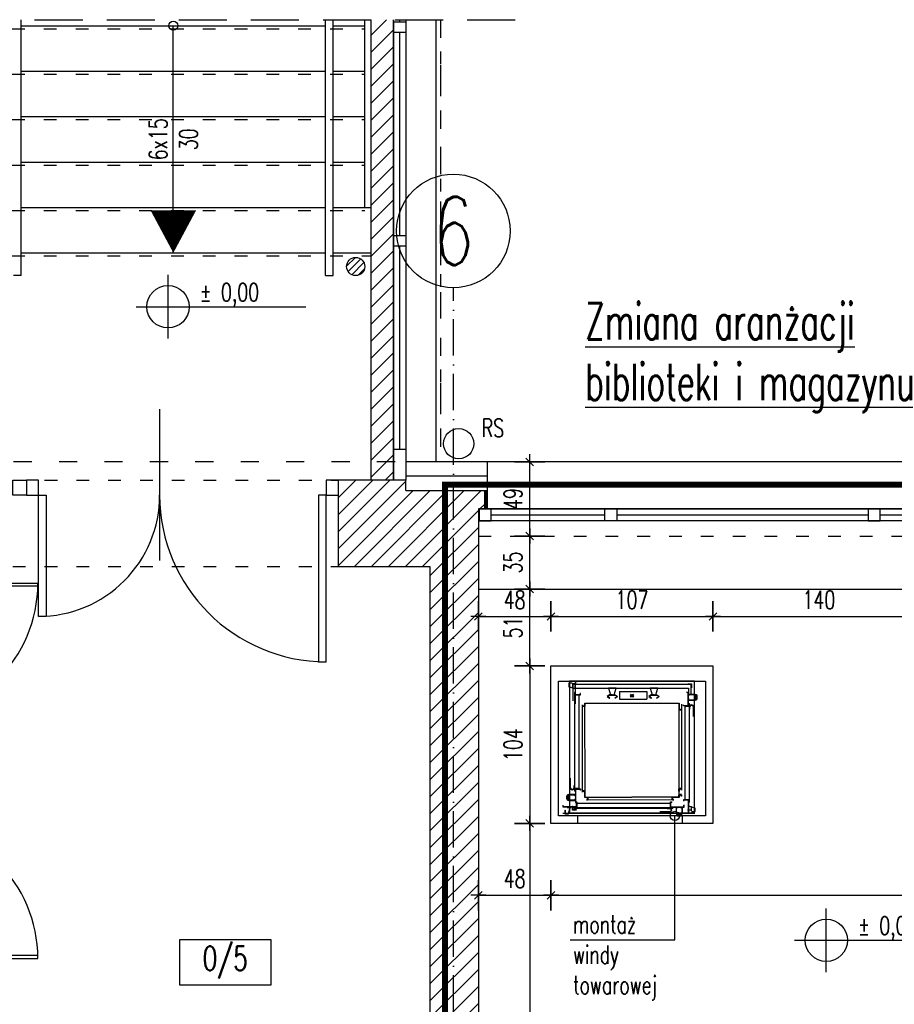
# Model space of a CAD drawing. Header units: millimetres. Extents: x 167273 to 188273, y -125105 to -88145.
# Tile 141 of 210: x 173184 to 173762, y -96485 to -95835. Entities that reach past the tile are written whole.
import ezdxf
from ezdxf.enums import TextEntityAlignment as Align

# ---------------------------------------------------------------- set-up
doc = ezdxf.new("R2010")
doc.units = ezdxf.units.MM
doc.header["$PDMODE"] = 35
doc.header["$PDSIZE"] = 5
for name, pattern in [('ACAD_ISO03W100', [30, 12, -18]), ('ACAD_ISO10W100', [18, 12, -3, 0, -3]), ('DASHED', [0.75, 0.5, -0.25]), ('HIDDEN', [9.524999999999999, 6.349999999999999, -3.174999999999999])]:
    doc.linetypes.add(name, pattern=pattern)
for name, color, linetype in [('!_ppoz', 10, 'Continuous'), ('a-op_drzwi', 40, 'Continuous'), ('a-op_leader', 9, 'Continuous'), ('a-op_text', 9, 'Continuous'), ('a-osie', 1, 'ACAD_ISO10W100'), ('a-poziomy', 9, 'Continuous'), ('a-wymiary', 9, 'Continuous'), ('b-cienka', 9, 'Continuous'), ('b-drzwi', 6, 'Continuous'), ('b-izolacja', 8, 'BATTING'), ('b-okna', 6, 'Continuous'), ('b-przerywana1', 9, 'ACAD_ISO03W100'), ('b-przerywana2', 2, 'ACAD_ISO03W100'), ('b-widokowa', 7, 'Continuous'), ('b-ściany', 2, 'Continuous'), ('c-wyposażenie', 5, 'Continuous'), ('h-hatch', 8, 'Continuous'), ('opis text', 9, 'Continuous')]:
    doc.layers.add(name, color=color, linetype=linetype)
doc.layers.add('!zakres', color=7, linetype='ACAD_ISO03W100', lineweight=60, true_color=0x8a14ff)
doc.styles.add('PPAB_100', font='romans.shx', dxfattribs={"width": 0.7, "height": 12})
doc.styles.add('PPAB_50', font='romans.shx', dxfattribs={"width": 0.7, "height": 8})
doc.linetypes.add('BATTING', pattern='A,0.0001,-0.1,[134,ltypeshp.shx,S=0.1,R=0,X=-0.1,Y=0],-0.2,[134,ltypeshp.shx,S=0.1,R=180,X=0.1,Y=0],-0.1', length=0.4001)
doc.dimstyles.new('newPPAB_100', dxfattribs={"dimscale": 0, "dimtxt": 16, "dimasz": 1, "dimexe": 10, "dimexo": 10, "dimgap": 5, "dimtad": 1, "dimdec": 0, "dimzin": 0, "dimdsep": 46, "dimtxsty": 'PPAB_100', "dimblk": 'tick_50', "dimcen": 0.09, "dimdle": 5, "dimse1": 1, "dimse2": 1, "dimclrd": 9, "dimclre": 9, "dimclrt": 161, "dimadec": 0, "dimazin": 0, "dimtfac": 1, "dimtdec": 0, "dimtix": 1, "dimtmove": 2, "dimatfit": 0, "dimldrblk": 'tick_50', "dimfxl": 0, "dimtolj": 1, "dimtzin": 0, "dimarcsym": 0})

# ---------------------------------------------------------------- blocks, each defined once
blk = doc.blocks.new('okno_')
at = {"layer": 'b-okna'}
for p, q in [((-166, -4), (-91.0000000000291, -4)), ((-83.0000000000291, -4), (83, -4)), ((91, -4), (166, -4))]:
    blk.add_line(p, q, dxfattribs=at)
for points in [[(-174, -8), (174, -8), (174, 0), (-174, 0)], [(-174, 0), (-166, 0), (-166, -8), (-174, -8)], [(-83.0000000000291, 0), (-91.0000000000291, 0), (-91.0000000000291, -8), (-83.0000000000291, -8)], [(83, 0), (91, 0), (91, -8), (83, -8)], [(166, 0), (174, 0), (174, -8), (166, -8)]]:
    blk.add_lwpolyline(points, close=True, dxfattribs=at)
blk = doc.blocks.new('tick_50')
at = {"color": 9, "ltscale": 20}
for p, q in [((0, 10), (0, -10)), ((-5, 0), (5, 0))]:
    blk.add_line(p, q, dxfattribs=at)
at = {"color": 0}
blk.add_line((2.5, 2.5), (-2.5, -2.5), dxfattribs=at)
blk = doc.blocks.new('kotapozioma')
for p, q in [((49330.11816576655, 104.428437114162), (49330.11816576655, 134.4284371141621)), ((49315.11816576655, 119.4284371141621), (49395.11816576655, 119.428437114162))]:
    blk.add_line(p, q)
blk.add_circle((49330.11816576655, 119.4284371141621), 10)
at = {"layer": 'opis text', "style": 'PPAB_50'}
for tag, p in [('ZNAK', (49345.11816576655, 119.428437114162)), ('WARTOSC', (49355.11816576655, 119.428437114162))]:
    blk.add_attdef(tag, text='', height=9, dxfattribs=at).set_placement(p, align=Align.BOTTOM_LEFT)
blk = doc.blocks.new('*D215')
at = {"layer": 'a-wymiary', "color": 9, "lineweight": -2}
blk.add_line((173521.3677477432, -96262.64052296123), (173521.3677477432, -96364.64052296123), dxfattribs=at)
at = {"layer": 'Defpoints', "color": 0}
for p in [(173535.4285557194, -96261.64052296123), (173521.3677477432, -96365.64052296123), (173535.4285557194, -96365.64052296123)]:
    blk.add_point(p, dxfattribs=at)
at = {"layer": 'a-wymiary', "color": 9, "lineweight": -2}
for p, rotation in [((173521.3677477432, -96261.64052296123), 90), ((173521.3677477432, -96365.64052296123), 270)]:
    blk.add_blockref('tick_50', p, dxfattribs=dict(at, rotation=rotation))
at = {"layer": 'a-wymiary', "color": 161, "insert": (173510.3677477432, -96313.6405229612), "char_height": 12, "attachment_point": 5, "rotation": 90, "style": 'PPAB_100'}
blk.add_mtext('\\A1;104', dxfattribs=at)
blk = doc.blocks.new('*D222')
at = {"layer": 'a-wymiary', "color": 9, "lineweight": -2}
for p, q in [((173521.3677477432, -96366.64052296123), (173521.3677477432, -96557.96709742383)), ((173521.3677477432, -96767.89367188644), (173521.3677477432, -96589.56709742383))]:
    blk.add_line(p, q, dxfattribs=at)
at = {"layer": 'Defpoints', "color": 0}
for p in [(173535.4285557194, -96365.64052296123), (173487.4418078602, -96768.89367188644), (173521.3677477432, -96768.89367188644)]:
    blk.add_point(p, dxfattribs=at)
at = {"layer": 'a-wymiary', "color": 9, "lineweight": -2}
for p, rotation in [((173521.3677477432, -96365.64052296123), 90), ((173521.3677477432, -96768.89367188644), 270)]:
    blk.add_blockref('tick_50', p, dxfattribs=dict(at, rotation=rotation))
at = {"layer": 'a-wymiary', "color": 161, "insert": (173531.3677477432, -96573.7670974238), "char_height": 12, "attachment_point": 5, "rotation": 90, "style": 'PPAB_100'}
blk.add_mtext('\\A1;403', dxfattribs=at)

msp = doc.modelspace()

# ---------------------------------------------------------------- hatches: boundary and pattern name
at = {"layer": 'h-hatch'}
h = msp.add_hatch(dxfattribs=at)
h.set_pattern_fill('ANSI31', color=256, scale=2.5, style=0)
h.set_pattern_definition([(45, (0, 0), (-5.61266007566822, 5.612660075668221), [])])
h.paths.add_polyline_path([(173431.4418078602, -95834.89367188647), (173416.4418078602, -95834.89367188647), (173416.4418078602, -96126.8936718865), (173431.4418078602, -96126.8936718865), (173431.4418078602, -96118.39367188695)])
h.paths.add_polyline_path([(173431.4418078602, -96128.64052296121), (173425.9418078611, -96128.6405229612), (173425.9418078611, -96138.89367188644), (173431.4418078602, -96138.89367188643)], flags=17)
h.paths.add_polyline_path([(173425.9418078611, -96128.64052296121), (173431.4418078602, -96128.64052296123), (173431.4418078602, -96126.89367188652), (173416.4418078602, -96126.89367188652), (173416.4418078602, -96138.89367188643), (173425.9418078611, -96138.89367188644)])
h = msp.add_hatch(dxfattribs=at)
h.set_pattern_fill('ANSI31', color=256, style=0)
h.set_pattern_definition([(45, (15001, 0), (-2.245064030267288, 2.245064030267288), [])])
h.paths.add_polyline_path([(173400.4418078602, -95997.89367188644, 1), (173412.4418078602, -95997.89367188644, 1)])
h = msp.add_hatch(dxfattribs=at)
h.set_pattern_fill('ANSI31', color=256, scale=2.5, style=0)
h.set_pattern_definition([(45, (15000, 0), (-5.61266007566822, 5.612660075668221), [])])
h.paths.add_polyline_path([(173487.4418078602, -96157.89367188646), (173491.4418078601, -96157.89367188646), (173491.4418078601, -96145.89367188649), (173439.4418078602, -96145.89367188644), (173439.4418078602, -96138.89367188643), (173394.9418078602, -96138.89367188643), (173394.9418078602, -96195.89367188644), (173455.4418078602, -96195.89367188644), (173455.4418078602, -96815.89367188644), (173548.9418078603, -96815.89367188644, 0.4683749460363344), (173554.9418078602, -96810.57724761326), (173554.9418078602, -96796.89367188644), (173574.9418078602, -96796.89367188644), (173574.9418078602, -96768.89367188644), (173521.9418078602, -96768.89367188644), (173521.9418078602, -96776.89367188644), (173521.9418078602, -96790.89367188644), (173507.9418078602, -96790.89367188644), (173507.9418078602, -96776.89367188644), (173507.9418078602, -96768.89367188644), (173487.4418078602, -96768.89367188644)])

# ---------------------------------------------------------------- linework, layer by layer
at = {"layer": '!_ppoz', "linetype": 'ACAD_ISO03W100'}
msp.add_lwpolyline([(173462.4418078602, -95834.89367188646), (173462.4418078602, -96126.89367188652), (173101.4418078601, -96126.8936718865), (173101.4418078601, -95834.89367188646)], dxfattribs=at)
at = {"layer": '!zakres', "linetype": 'DASHED', "ltscale": 40, "const_width": 4, "flags": 128}
msp.add_lwpolyline([(173465.4418078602, -96805.89367188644), (175001.4418078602, -96805.89367188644), (175001.4418078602, -96141.89367188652), (173465.4418078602, -96141.89367188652)], close=True, dxfattribs=at)
at = {"layer": 'a-op_drzwi'}
msp.add_lwpolyline([(173276.9059917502, -96092.06061196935), (173276.9059917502, -96192.06061196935)], dxfattribs=at)
at = {"layer": 'a-op_leader'}
msp.add_lwpolyline([(173548.0750342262, -96442.48011858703), (173617.2372446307, -96442.48011858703), (173617.2372446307, -96360.64852665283)], dxfattribs=at)
msp.add_circle((173617.2372446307, -96360.64852665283), 3, dxfattribs=at)
at = {"layer": 'a-op_text', "ltscale": 0.5}
msp.add_lwpolyline([(173290.2541095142, -96472.39367188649), (173290.2541095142, -96442.39367188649), (173350.2541095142, -96442.39367188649), (173350.2541095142, -96472.39367188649)], close=True, dxfattribs=at)
at = {"layer": 'a-osie', "ltscale": 2}
msp.add_line((173470.9418078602, -97211.89367188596), (173470.9418078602, -96011.89367188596), dxfattribs=at)
at = {"layer": 'a-osie', "linetype": 'Continuous'}
msp.add_circle((173470.9418078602, -95974.3936718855), 37.49999999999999, dxfattribs=at)
at = {"layer": 'b-cienka'}
msp.add_line((173285.9418078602, -95988.89367188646), (173285.9418078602, -95838.89367188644), dxfattribs=at)
msp.add_lwpolyline([(173285.9418078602, -95988.89367188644, 0, 30, 0), (173285.9418078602, -95960.89367188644, 30, 30, 0)], format="xyseb", dxfattribs=at)
msp.add_circle((173285.9418078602, -95838.89367188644), 3, dxfattribs=at)
at = {"layer": 'b-drzwi'}
for points in [[(173179.9418078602, -96138.89367188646), (173188.9418078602, -96138.89367188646), (173188.9418078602, -96148.89367188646), (173179.9418078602, -96148.89367188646)], [(173188.9418078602, -96148.89367188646), (173196.9418078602, -96148.89367188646), (173196.9418078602, -96138.89367188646), (173188.9418078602, -96138.89367188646)], [(173386.9418078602, -96148.89367188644), (173394.9418078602, -96148.89367188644), (173394.9418078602, -96138.89367188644), (173386.9418078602, -96138.89367188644)], [(173196.9418078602, -96148.89367188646), (173201.9418078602, -96148.89367188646), (173201.9418078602, -96228.89367188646), (173196.9418078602, -96228.89367188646)], [(173386.9418078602, -96148.89367188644), (173381.9418078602, -96148.89367188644), (173381.9418078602, -96258.89367188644), (173386.9418078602, -96258.89367188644)], [(173196.4418078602, -96208.89367188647), (173106.4418078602, -96208.89367188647), (173106.4418078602, -96206.89367188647), (173196.4418078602, -96206.89367188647)], [(173196.4418078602, -96452.89367188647), (173106.4418078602, -96452.89367188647), (173106.4418078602, -96454.89367188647), (173196.4418078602, -96454.89367188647)]]:
    msp.add_lwpolyline(points, close=True, dxfattribs=at)
for centre, radius, start, end in [((173196.9670998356, -96148.9547138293), 79.93896205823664, 269.9818721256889, 0.07590189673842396), ((173387.1037834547, -96148.73169629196), 110.1979695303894, 180.1029315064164, 269.8970684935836), ((173106.4418078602, -96206.89367188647), 90, 270, 0), ((173106.4418078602, -96454.89367188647), 90, 0, 90)]:
    msp.add_arc(centre, radius, start, end, dxfattribs=at)
at = {"layer": 'b-izolacja', "ltscale": 22}
msp.add_line((173493.4418078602, -96136.39367188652), (173439.4418078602, -96136.39367188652), dxfattribs=at)
at = {"layer": 'b-izolacja', "ltscale": 2}
msp.add_line((173492.4418078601, -96145.89367188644), (173492.4418078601, -96157.89367188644), dxfattribs=at)
at = {"layer": 'b-okna'}
for p, q in [((173431.4418078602, -95834.89367188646), (173431.4418078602, -96138.89367188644)), ((173435.4418078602, -95834.89367188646), (173435.4418078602, -95836.39367188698)), ((173439.4418078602, -95834.89367188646), (173439.4418078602, -96126.89367188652)), ((173435.4418078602, -95843.39367188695), (173435.4418078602, -95977.39367188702)), ((173435.4418078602, -95984.393671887), (173435.4418078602, -96118.39367188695)), ((173830.4418078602, -96157.89367188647), (173493.4418078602, -96157.89367188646)), ((173836.4418078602, -96165.89367188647), (173487.4418078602, -96165.89367188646))]:
    msp.add_line(p, q, dxfattribs=at)
for points in [[(173439.4418078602, -95836.39367188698), (173439.4418078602, -95843.39367188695), (173431.4418078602, -95843.39367188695), (173431.4418078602, -95836.39367188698)], [(173439.4418078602, -95977.39367188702), (173439.4418078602, -95984.393671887), (173431.4418078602, -95984.393671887), (173431.4418078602, -95977.39367188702)], [(173439.4418078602, -96118.39367188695), (173439.4418078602, -96138.89367188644), (173431.4418078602, -96138.89367188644), (173431.4418078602, -96118.39367188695)]]:
    msp.add_lwpolyline(points, close=True, dxfattribs=at)
at = {"layer": 'b-przerywana1', "ltscale": 0.7}
for p, q in [((173158.4418078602, -95840.89367188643), (173412.4418078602, -95840.89367188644)), ((173158.4418078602, -95870.89367188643), (173412.4418078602, -95870.89367188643)), ((173158.4418078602, -95900.89367188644), (173412.4418078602, -95900.89367188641)), ((173158.4418078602, -95930.89367188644), (173412.4418078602, -95930.89367188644)), ((173158.4418078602, -95960.89367188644), (173412.4418078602, -95960.8936718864)), ((173158.4418078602, -95990.89367188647), (173416.4418078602, -95990.89367188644)), ((173179.9418078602, -96138.89367188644), (173394.9418078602, -96138.89367188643)), ((173487.4418078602, -96175.8936718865), (173836.4418078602, -96175.89367188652)), ((173179.9418078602, -96195.89367188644), (173394.9418078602, -96195.89367188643))]:
    msp.add_line(p, q, dxfattribs=at)
at = {"layer": 'b-przerywana1', "linetype": 'HIDDEN', "ltscale": 5}
msp.add_lwpolyline([(173051.4418078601, -95834.89367188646), (173512.4418078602, -95834.89367188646)], dxfattribs=at)
msp.add_lwpolyline([(173051.4418078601, -95834.89367188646), (173512.4418078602, -95834.89367188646)], dxfattribs=at)
at = {"layer": 'b-przerywana2', "ltscale": 0.7}
msp.add_line((173462.4418078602, -95834.89367188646), (173462.4418078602, -96126.89367188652), dxfattribs=at)
at = {"layer": 'b-widokowa'}
for p, q in [((173185.4418078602, -96003.89367188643), (173185.4418078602, -95834.89367188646)), ((173386.4418078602, -96003.89367188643), (173386.4418078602, -95834.89367188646)), ((173391.4418078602, -96003.89367188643), (173391.4418078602, -95834.89367188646)), ((173412.4418078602, -95958.8936718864), (173412.4418078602, -95834.89367188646)), ((173459.4418078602, -95834.89367188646), (173459.4418078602, -96126.89367188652)), ((173185.4418078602, -95838.89367188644), (173386.4418078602, -95838.89367188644)), ((173391.4418078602, -95838.89367188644), (173412.4418078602, -95838.89367188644)), ((173185.4418078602, -95868.89367188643), (173386.4418078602, -95868.89367188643)), ((173391.4418078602, -95868.89367188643), (173412.4418078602, -95868.89367188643)), ((173185.4418078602, -95898.89367188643), (173386.4418078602, -95898.89367188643)), ((173391.4418078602, -95898.89367188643), (173412.4418078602, -95898.89367188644)), ((173185.4418078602, -95928.89367188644), (173386.4418078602, -95928.89367188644)), ((173391.4418078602, -95928.89367188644), (173412.4418078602, -95928.89367188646)), ((173185.4418078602, -95958.89367188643), (173386.4418078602, -95958.89367188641)), ((173391.4418078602, -95958.89367188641), (173412.4418078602, -95958.89367188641)), ((173412.4418078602, -95958.89367188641), (173416.4418078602, -95958.89367188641)), ((173185.4418078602, -95988.89367188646), (173386.4418078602, -95988.89367188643)), ((173391.4418078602, -95988.89367188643), (173416.4418078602, -95988.89367188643)), ((173185.4418078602, -96003.89367188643), (173180.4418078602, -96003.89367188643)), ((173386.4418078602, -96003.89367188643), (173391.4418078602, -96003.89367188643)), ((176896.4418078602, -96126.89367188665), (173493.4418078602, -96126.89367188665)), ((173439.4418078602, -96145.89367188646), (173439.4418078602, -96138.89367188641)), ((173439.4418078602, -96145.89367188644), (173493.4418078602, -96145.89367188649)), ((173491.4418078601, -96145.89367188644), (173491.4418078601, -96157.89367188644)), ((173487.4418078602, -96210.89367188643), (174218.4418078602, -96210.89367188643))]:
    msp.add_line(p, q, dxfattribs=at)
at = {"layer": 'b-widokowa', "ltscale": 0.5}
for p, q in [((173553.1707658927, -96365.64052296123), (173553.1707658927, -96360.64052296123)), ((173622.0643472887, -96360.64052296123), (173622.0643472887, -96365.6405229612))]:
    msp.add_line(p, q, dxfattribs=at)
for points in [[(173535.4285557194, -96261.64052296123), (173642.4285557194, -96261.64052296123), (173642.4285557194, -96365.64052296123), (173535.4285557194, -96365.64052296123)], [(173540.4285557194, -96271.64052296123), (173637.4285557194, -96271.64052296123), (173637.4285557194, -96360.64052296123), (173540.4285557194, -96360.64052296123)]]:
    msp.add_lwpolyline(points, close=True, dxfattribs=at)
msp.add_circle((173474.4418078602, -96114.89367188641), 9.99999999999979, dxfattribs=at)
at = {"layer": 'b-ściany'}
for p, q in [((173416.4418078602, -95834.89367188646), (173416.4418078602, -96138.89367188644)), ((173431.4418078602, -96138.89367188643), (173431.4418078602, -95834.89367188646)), ((173439.4418078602, -96126.89367188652), (173439.4418078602, -96138.89367188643)), ((173493.4418078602, -96126.89367188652), (173439.4418078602, -96126.89367188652)), ((173493.4418078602, -96157.89367188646), (173493.4418078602, -96126.89367188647)), ((173439.4418078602, -96138.89367188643), (173394.9418078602, -96138.89367188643)), ((173394.9418078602, -96195.89367188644), (173394.9418078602, -96138.89367188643)), ((173487.4418078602, -96157.89367188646), (173487.4418078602, -96768.89367188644)), ((173493.4418078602, -96157.89367188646), (173487.4418078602, -96157.89367188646)), ((173394.9418078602, -96195.89367188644), (173455.4418078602, -96195.89367188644)), ((173455.4418078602, -96195.89367188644), (173455.4418078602, -96815.89367188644))]:
    msp.add_line(p, q, dxfattribs=at)
msp.add_circle((173406.4418078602, -95997.89367188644), 6, dxfattribs=at)
at = {"layer": 'c-wyposażenie'}
for p, q in [((173549.4829275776, -96273.03667491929), (173547.2164662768, -96273.03667491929)), ((173547.2164662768, -96273.03667491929), (173547.2164662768, -96275.34589964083)), ((173549.4829275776, -96273.12220176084), (173547.3019931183, -96273.12220176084)), ((173547.3019931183, -96273.12220176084), (173547.3019931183, -96275.28244940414)), ((173630.2649758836, -96271.64052296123), (173547.5921355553, -96271.64052296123)), ((173547.5921355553, -96271.64052296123), (173547.5921355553, -96281.48495734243)), ((173549.4829275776, -96273.03667491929), (173549.4829275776, -96273.12220176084)), ((173549.5256909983, -96273.49657339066), (173549.5256909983, -96276.06237863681)), ((173552.1345545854, -96273.49657339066), (173549.5256909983, -96273.49657339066)), ((173549.7822715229, -96276.06237863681), (173549.7822715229, -96273.75315391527)), ((173549.7822715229, -96273.75315391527), (173552.1345545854, -96273.75315391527)), ((173628.0148531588, -96273.79591733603), (173549.8250349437, -96273.79591733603)), ((173549.8250349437, -96273.79591733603), (173549.8250349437, -96284.66071880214)), ((173551.5355717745, -96280.73409065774), (173551.5355717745, -96271.7537722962)), ((173551.5355717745, -96271.7537722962), (173552.8184743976, -96271.7537722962)), ((173551.7066254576, -96271.9248259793), (173552.8184743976, -96271.9248259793)), ((173551.7066254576, -96280.56303697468), (173551.7066254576, -96271.9248259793)), ((173552.1345545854, -96273.75315391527), (173552.1345545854, -96273.49657339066)), ((173552.8184743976, -96271.7537722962), (173552.8184743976, -96271.9248259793)), ((173625.748391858, -96273.49657339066), (173628.3141971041, -96273.49657339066)), ((173625.748391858, -96273.75315391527), (173625.748391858, -96273.49657339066)), ((173628.0576165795, -96273.75315391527), (173625.748391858, -96273.75315391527)), ((173628.0148531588, -96279.96305143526), (173628.0148531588, -96273.79591733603)), ((173628.0576165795, -96276.06237863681), (173628.0576165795, -96273.75315391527)), ((173628.3141971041, -96273.49657339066), (173628.3141971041, -96276.06237863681)), ((173630.2281309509, -96280.40033479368), (173630.2281309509, -96272.21382348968)), ((173630.2649758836, -96358.62415203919), (173630.2649758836, -96271.64052296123)), ((173547.2164662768, -96275.34589964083), (173551.4500449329, -96276.62880226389)), ((173547.3019931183, -96275.28244940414), (173551.3645180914, -96276.5135175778)), ((173549.5256909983, -96276.06237863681), (173549.7822715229, -96276.06237863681)), ((173551.2789912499, -96279.19460751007), (173550.9368838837, -96279.19460751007)), ((173550.9368838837, -96279.19460751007), (173550.9368838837, -96339.54689854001)), ((173551.1079375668, -96342.78068627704), (173551.1079375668, -96279.36566119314)), ((173551.2789912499, -96280.86238092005), (173551.2789912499, -96279.19460751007)), ((173551.4500449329, -96274.49063122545), (173551.3645180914, -96274.49063122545)), ((173551.3645180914, -96274.49063122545), (173551.3645180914, -96276.5135175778)), ((173551.4500449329, -96276.62880226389), (173551.4500449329, -96274.49063122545)), ((173551.5355717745, -96286.71106024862), (173551.5355717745, -96276.36172258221)), ((173551.5355717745, -96276.36172258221), (173626.304316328, -96276.36172258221)), ((173554.956645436, -96279.87882224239), (173554.7855917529, -96279.87882224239)), ((173554.7855917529, -96280.56303697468), (173554.7855917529, -96279.87882224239)), ((173554.956645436, -96280.73409065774), (173554.956645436, -96279.87882224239)), ((173573.4083536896, -96276.31895916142), (173574.6912563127, -96280.75060618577)), ((173578.5399641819, -96276.31895916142), (173573.4083536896, -96276.31895916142)), ((173575.8458686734, -96280.96442328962), (173575.8458686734, -96280.40849881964)), ((173576.0169223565, -96280.40849881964), (173576.0169223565, -96280.92165986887)), ((173577.2570615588, -96280.75060618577), (173578.5399641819, -96276.31895916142)), ((173580.6781352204, -96278.53380943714), (173598.7867628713, -96278.53380943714)), ((173580.6781352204, -96278.53380943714), (173580.6781352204, -96283.68358701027)), ((173587.976091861, -96280.36267846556), (173589.8637962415, -96282.250382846)), ((173587.976091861, -96282.250382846), (173589.8637962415, -96280.36267846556)), ((173598.7867628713, -96278.53380943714), (173598.7867628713, -96283.68358701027)), ((173606.0565444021, -96276.31895916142), (173600.9249339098, -96276.31895916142)), ((173600.9249339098, -96276.31895916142), (173602.2078365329, -96280.75060618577)), ((173603.3624488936, -96280.96442328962), (173603.3624488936, -96280.40849881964)), ((173603.6190294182, -96280.40849881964), (173603.6190294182, -96280.92165986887)), ((173604.773641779, -96280.75060618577), (173606.0565444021, -96276.31895916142)), ((173625.0017921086, -96279.11625249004), (173625.0017921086, -96279.28730617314)), ((173626.2846947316, -96279.11625249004), (173625.0017921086, -96279.11625249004)), ((173626.1136410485, -96279.28730617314), (173625.0017921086, -96279.28730617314)), ((173626.1136410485, -96287.92551716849), (173626.1136410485, -96279.28730617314)), ((173626.2846947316, -96288.09657085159), (173626.2846947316, -96279.11625249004)), ((173626.304316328, -96276.36172258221), (173626.304316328, -96280.81831985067)), ((173626.3702215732, -96280.3991551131), (173626.3702215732, -96281.42547721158)), ((173630.6465636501, -96280.3991551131), (173626.3702215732, -96280.3991551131)), ((173626.4557484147, -96280.48468195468), (173630.5610368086, -96280.48468195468)), ((173626.4557484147, -96281.42547721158), (173626.4557484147, -96280.48468195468)), ((173628.3141971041, -96276.06237863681), (173628.0576165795, -96276.06237863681)), ((173630.2281309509, -96349.35301818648), (173630.2281309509, -96280.40033479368)), ((173630.5610368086, -96280.48468195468), (173630.5610368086, -96284.16233614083)), ((173630.6465636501, -96284.24786298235), (173630.6465636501, -96280.3991551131)), ((173547.5921355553, -96281.48495734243), (173547.5921355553, -96350.4376407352)), ((173554.0158501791, -96280.86238092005), (173551.2789912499, -96280.86238092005)), ((173551.5355717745, -96280.73409065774), (173554.956645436, -96280.73409065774)), ((173551.7066254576, -96280.56303697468), (173554.7855917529, -96280.56303697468)), ((173554.0158501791, -96342.61311441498), (173554.0158501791, -96280.86238092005)), ((173557.7474747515, -96286.26708746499), (173620.1042101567, -96286.26708746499)), ((173557.7474747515, -96287.97762429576), (173557.7474747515, -96286.26708746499)), ((173557.8757650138, -96286.3953777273), (173557.8757650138, -96288.10591455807)), ((173619.9759198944, -96286.3953777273), (173557.8757650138, -96286.3953777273)), ((173574.1780952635, -96280.79336960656), (173572.5530852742, -96281.90521854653)), ((173572.5530852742, -96281.90521854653), (173574.1780952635, -96283.01706748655)), ((173572.8096657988, -96281.90521854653), (173574.1780952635, -96280.96442328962)), ((173574.263622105, -96282.88877722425), (173572.8096657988, -96281.90521854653)), ((173575.9741589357, -96280.79336960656), (173574.1780952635, -96280.79336960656)), ((173574.1780952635, -96280.96442328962), (173577.7702226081, -96280.96442328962)), ((173574.1780952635, -96283.01706748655), (173574.263622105, -96282.88877722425)), ((173574.6912563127, -96280.75060618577), (173577.2570615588, -96280.75060618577)), ((173574.6912563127, -96280.75060618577), (173577.2570615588, -96280.75060618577)), ((173575.9741589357, -96280.79336960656), (173577.7702226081, -96280.79336960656)), ((173576.0169223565, -96280.96442328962), (173576.0169223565, -96280.83613302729)), ((173577.6846957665, -96282.88877722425), (173579.1386520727, -96281.90521854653)), ((173577.7702226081, -96283.01706748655), (173577.6846957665, -96282.88877722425)), ((173577.7702226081, -96280.79336960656), (173579.3952325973, -96281.90521854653)), ((173579.1386520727, -96281.90521854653), (173577.7702226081, -96280.96442328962)), ((173579.3952325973, -96281.90521854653), (173577.7702226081, -96283.01706748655)), ((173580.6781352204, -96283.68358701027), (173598.7867628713, -96283.68358701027)), ((173601.6946754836, -96280.79336960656), (173600.0696654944, -96281.90521854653)), ((173600.0696654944, -96281.90521854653), (173601.6946754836, -96283.01706748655)), ((173600.326246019, -96281.90521854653), (173601.6946754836, -96280.96442328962)), ((173601.7802023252, -96282.88877722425), (173600.326246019, -96281.90521854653)), ((173603.4907391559, -96280.79336960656), (173601.6946754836, -96280.79336960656)), ((173601.6946754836, -96280.96442328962), (173605.2868028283, -96280.96442328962)), ((173601.6946754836, -96283.01706748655), (173601.7802023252, -96282.88877722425)), ((173602.2078365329, -96280.75060618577), (173604.773641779, -96280.75060618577)), ((173603.4907391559, -96280.79336960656), (173605.2868028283, -96280.79336960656)), ((173603.6190294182, -96280.96442328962), (173603.6190294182, -96280.83613302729)), ((173605.2012759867, -96282.88877722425), (173606.6552322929, -96281.90521854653)), ((173605.2868028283, -96283.01706748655), (173605.2012759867, -96282.88877722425)), ((173605.2868028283, -96280.79336960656), (173606.9118128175, -96281.90521854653)), ((173606.6552322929, -96281.90521854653), (173605.2868028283, -96280.96442328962)), ((173606.9118128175, -96281.90521854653), (173605.2868028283, -96283.01706748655)), ((173619.9759198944, -96286.3953777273), (173619.9759198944, -96290.67171980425)), ((173620.1042101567, -96286.26708746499), (173620.1042101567, -96290.54342954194)), ((173621.6151651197, -96286.80446672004), (173621.6668351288, -96342.64653412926)), ((173626.3702215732, -96281.42547721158), (173626.4557484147, -96281.42547721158)), ((173626.4557484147, -96283.2215408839), (173626.3702215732, -96283.2215408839)), ((173626.3702215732, -96283.2215408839), (173626.3702215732, -96284.24786298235)), ((173626.3702215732, -96284.24786298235), (173630.6465636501, -96284.24786298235)), ((173626.4557484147, -96284.16233614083), (173626.4557484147, -96283.2215408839)), ((173630.5610368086, -96284.16233614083), (173626.4557484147, -96284.16233614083)), ((173626.5412752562, -96286.55708770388), (173626.8833826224, -96286.55708770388)), ((173626.5412752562, -96288.2248611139), (173626.5412752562, -96286.55708770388)), ((173626.7123289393, -96288.2248611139), (173626.7123289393, -96286.72814138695)), ((173626.8833826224, -96291.37219357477), (173626.8833826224, -96286.55708770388)), ((173631.587358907, -96280.65573563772), (173630.6465636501, -96280.65573563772)), ((173630.6465636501, -96283.99128245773), (173631.587358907, -96283.99128245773)), ((173631.587358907, -96283.99128245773), (173631.587358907, -96280.65573563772)), ((173631.9294662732, -96281.04060642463), (173631.587358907, -96281.04060642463)), ((173631.587358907, -96283.60641167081), (173631.9294662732, -96283.60641167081)), ((173631.9294662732, -96283.60641167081), (173631.9294662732, -96281.04060642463)), ((173632.0577565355, -96281.51100405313), (173631.9294662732, -96281.51100405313)), ((173631.9294662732, -96283.13601404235), (173632.0577565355, -96283.13601404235)), ((173632.0577565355, -96283.13601404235), (173632.0577565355, -96281.51100405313)), ((173556.1534313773, -96287.25064614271), (173556.2817216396, -96287.25064614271)), ((173556.1534313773, -96288.10591455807), (173556.1534313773, -96287.25064614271)), ((173557.8757650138, -96288.10591455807), (173556.1534313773, -96288.10591455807)), ((173556.1534313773, -96288.19144139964), (173557.8725798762, -96288.19144139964)), ((173556.2051013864, -96344.03350880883), (173556.1534313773, -96288.19144139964)), ((173556.2817216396, -96287.25064614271), (173556.2817216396, -96287.97762429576)), ((173556.2817216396, -96287.97762429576), (173557.7474747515, -96287.97762429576)), ((173557.9242498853, -96344.03350880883), (173557.8725798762, -96288.19144139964)), ((173619.9759198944, -96290.75724664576), (173619.9242498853, -96346.59931405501)), ((173619.9759198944, -96290.67171980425), (173621.6864567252, -96290.67171980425)), ((173620.061446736, -96290.75724664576), (173619.9759198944, -96290.75724664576)), ((173621.6864567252, -96290.75724664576), (173620.0186833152, -96290.75724664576)), ((173621.5581664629, -96290.54342954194), (173620.1042101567, -96290.54342954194)), ((173621.5581664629, -96289.81645138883), (173621.5581664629, -96290.54342954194)), ((173621.6864567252, -96289.81645138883), (173621.5581664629, -96289.81645138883)), ((173621.6864567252, -96290.67171980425), (173621.6864567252, -96289.81645138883)), ((173621.6864567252, -96290.54342954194), (173621.6864567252, -96289.81645138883)), ((173622.8636210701, -96287.24130243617), (173623.0346747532, -96287.24130243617)), ((173622.8636210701, -96288.09657085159), (173622.8636210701, -96287.24130243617)), ((173626.2846947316, -96288.09657085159), (173622.8636210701, -96288.09657085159)), ((173623.0346747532, -96287.92551716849), (173623.0346747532, -96287.24130243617)), ((173626.1136410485, -96287.92551716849), (173623.0346747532, -96287.92551716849)), ((173623.804416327, -96288.2248611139), (173623.804416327, -96349.97559460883)), ((173623.804416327, -96288.2248611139), (173626.5412752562, -96288.2248611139)), ((173626.7123289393, -96288.05728925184), (173626.7123289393, -96351.47231433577)), ((173626.8833826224, -96351.6433680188), (173626.8833826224, -96291.29107698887)), ((173627.0454397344, -96290.21336017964), (173627.0454397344, -96288.50282334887)), ((173627.2176730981, -96290.21336017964), (173627.2176730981, -96288.50282334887)), ((173628.1145252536, -96287.43373782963), (173628.5421594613, -96287.43373782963)), ((173628.1145252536, -96287.6059711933), (173628.5421594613, -96287.6059711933)), ((173629.4390116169, -96288.50282334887), (173629.4390116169, -96295.13115356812)), ((173629.6112449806, -96288.50282334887), (173629.6112449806, -96295.13115356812)), ((173548.2090215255, -96342.33515218), (173548.2090215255, -96335.70682196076)), ((173548.3812548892, -96342.33515218), (173548.3812548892, -96335.70682196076)), ((173549.7057412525, -96343.23200433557), (173549.2781070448, -96343.23200433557)), ((173549.7057412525, -96343.40423769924), (173549.2781070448, -96343.40423769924)), ((173550.6025934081, -96340.62461534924), (173550.6025934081, -96342.33515218)), ((173550.7748267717, -96340.62461534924), (173550.7748267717, -96342.33515218)), ((173550.9368838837, -96339.46578195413), (173550.9368838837, -96344.28088782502)), ((173551.2789912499, -96344.28088782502), (173550.9368838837, -96344.28088782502)), ((173551.1079375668, -96342.61311441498), (173551.1079375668, -96344.10983414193)), ((173551.2789912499, -96342.61311441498), (173551.2789912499, -96344.28088782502)), ((173554.0158501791, -96342.61311441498), (173551.2789912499, -96342.61311441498)), ((173551.5355717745, -96342.74140467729), (173551.5355717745, -96351.72172303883)), ((173551.5355717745, -96342.74140467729), (173554.956645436, -96342.74140467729)), ((173551.7066254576, -96342.91245836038), (173554.7855917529, -96342.91245836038)), ((173551.7066254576, -96342.91245836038), (173551.7066254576, -96351.55066935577)), ((173554.7855917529, -96342.91245836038), (173554.7855917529, -96343.5966730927)), ((173554.956645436, -96343.5966730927), (173554.7855917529, -96343.5966730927)), ((173554.956645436, -96342.74140467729), (173554.956645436, -96343.5966730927)), ((173556.2051013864, -96344.03350880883), (173557.9242498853, -96344.03350880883)), ((173557.9242498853, -96344.11903565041), (173556.2051013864, -96344.11903565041)), ((173556.2051013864, -96344.11903565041), (173556.2051013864, -96344.97430406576)), ((173556.2051013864, -96344.24732591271), (173556.2051013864, -96344.97430406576)), ((173556.2051013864, -96344.97430406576), (173556.3333916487, -96344.97430406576)), ((173556.3333916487, -96344.97430406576), (173556.3333916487, -96344.24732591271)), ((173556.3333916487, -96344.24732591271), (173557.795959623, -96344.24732591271)), ((173557.795959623, -96348.5236679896), (173557.795959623, -96344.24732591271)), ((173557.9242498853, -96348.3953777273), (173557.9242498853, -96344.11903565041)), ((173619.9445014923, -96344.44259780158), (173619.9445014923, -96342.73206097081)), ((173619.9445014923, -96342.73206097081), (173621.6668351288, -96342.73206097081)), ((173621.6668351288, -96342.64653412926), (173619.9476866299, -96342.64653412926)), ((173621.5385448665, -96342.86035123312), (173620.0727917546, -96342.86035123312)), ((173620.0727917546, -96342.86035123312), (173620.0727917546, -96344.57088806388)), ((173621.5385448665, -96343.58732938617), (173621.5385448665, -96342.86035123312)), ((173621.6668351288, -96343.58732938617), (173621.5385448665, -96343.58732938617)), ((173621.6668351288, -96342.73206097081), (173621.6668351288, -96343.58732938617)), ((173545.7625099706, -96347.70196148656), (173545.7625099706, -96349.32697147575)), ((173545.890800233, -96347.70196148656), (173545.7625099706, -96347.70196148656)), ((173545.7625099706, -96349.32697147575), (173545.890800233, -96349.32697147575)), ((173545.890800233, -96347.23156385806), (173545.890800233, -96349.79736910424)), ((173546.2329075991, -96347.23156385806), (173545.890800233, -96347.23156385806)), ((173545.890800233, -96349.79736910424), (173546.2329075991, -96349.79736910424)), ((173546.2329075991, -96346.84669307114), (173546.2329075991, -96350.18223989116)), ((173547.173702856, -96346.84669307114), (173546.2329075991, -96346.84669307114)), ((173546.2329075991, -96350.18223989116), (173547.173702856, -96350.18223989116)), ((173547.173702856, -96346.59011254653), (173547.173702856, -96350.43882041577)), ((173551.4500449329, -96346.59011254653), (173547.173702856, -96346.59011254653)), ((173547.173702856, -96350.43882041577), (173551.4500449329, -96350.43882041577)), ((173547.2592296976, -96346.67563938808), (173551.3645180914, -96346.67563938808)), ((173547.2592296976, -96350.35329357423), (173547.2592296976, -96346.67563938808)), ((173551.3645180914, -96350.35329357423), (173547.2592296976, -96350.35329357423)), ((173547.5921355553, -96350.4376407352), (173547.5921355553, -96358.62415203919)), ((173551.3645180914, -96346.67563938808), (173551.3645180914, -96347.61643464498)), ((173551.3645180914, -96347.61643464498), (173551.4500449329, -96347.61643464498)), ((173551.3645180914, -96349.41249831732), (173551.3645180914, -96350.35329357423)), ((173551.4500449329, -96349.41249831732), (173551.3645180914, -96349.41249831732)), ((173551.4500449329, -96347.61643464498), (173551.4500449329, -96346.59011254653)), ((173551.4500449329, -96350.43882041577), (173551.4500449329, -96349.41249831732)), ((173552.3607972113, -96351.45654540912), (173551.5055287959, -96351.45654540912)), ((173551.5055287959, -96351.45654540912), (173551.5055287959, -96351.62759909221)), ((173552.1897435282, -96351.62759909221), (173551.5055287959, -96351.62759909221)), ((173551.5355717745, -96351.72172303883), (173552.8184743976, -96351.72172303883)), ((173551.7066254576, -96351.55066935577), (173552.8184743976, -96351.55066935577)), ((173552.1897435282, -96354.70656538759), (173552.1897435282, -96351.62759909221)), ((173552.3607972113, -96354.87761907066), (173552.3607972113, -96351.45654540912)), ((173552.8184743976, -96351.72172303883), (173552.8184743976, -96351.55066935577)), ((173559.4978847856, -96348.5236679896), (173557.795959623, -96348.5236679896)), ((173557.9242498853, -96348.3953777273), (173559.6261750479, -96348.3953777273)), ((173558.7709066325, -96350.10591455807), (173558.7709066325, -96349.97762429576)), ((173558.7709066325, -96349.97762429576), (173559.4978847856, -96349.97762429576)), ((173559.6261750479, -96350.10591455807), (173558.7709066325, -96350.10591455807)), ((173559.4978847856, -96349.97762429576), (173559.4978847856, -96348.5236679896)), ((173559.6261750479, -96348.3953777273), (173559.6261750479, -96350.10591455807)), ((173559.7117018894, -96348.3953777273), (173559.7117018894, -96350.10591455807)), ((173559.7117018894, -96348.3953777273), (173588.9199440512, -96348.3953777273)), ((173615.6602153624, -96350.20808945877), (173559.7117018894, -96350.10591455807)), ((173615.5623809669, -96348.3953777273), (173588.9199440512, -96348.3953777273)), ((173614.3681112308, -96351.45654540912), (173615.2233796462, -96351.45654540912)), ((173614.3681112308, -96354.87761907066), (173614.3681112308, -96351.45654540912)), ((173614.5391649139, -96351.62759909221), (173615.2233796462, -96351.62759909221)), ((173614.5391649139, -96354.70656538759), (173614.5391649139, -96351.62759909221)), ((173615.2233796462, -96351.45654540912), (173615.2233796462, -96351.62759909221)), ((173615.5623809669, -96350.06315113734), (173615.5623809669, -96348.3953777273)), ((173615.5623809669, -96350.10591455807), (173615.5623809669, -96350.06315113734)), ((173619.9242498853, -96348.3953777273), (173615.6479078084, -96348.3953777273)), ((173615.6479078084, -96348.3953777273), (173615.6479078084, -96350.10591455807)), ((173615.6479078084, -96350.10591455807), (173616.5031762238, -96350.10591455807)), ((173620.0525401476, -96348.5236679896), (173615.7761980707, -96348.5236679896)), ((173615.7761980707, -96349.97762429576), (173615.7761980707, -96348.5236679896)), ((173616.5031762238, -96349.97762429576), (173615.7761980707, -96349.97762429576)), ((173615.7761980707, -96350.10591455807), (173616.5031762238, -96350.10591455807)), ((173616.5031762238, -96350.10591455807), (173616.5031762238, -96349.97762429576)), ((173621.6347867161, -96346.59931405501), (173619.9242498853, -96346.59931405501)), ((173619.9242498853, -96348.3953777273), (173619.9242498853, -96346.68484089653)), ((173619.9242498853, -96346.68484089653), (173621.6347867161, -96346.68484089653)), ((173621.5064964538, -96346.81313115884), (173620.0525401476, -96346.81313115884)), ((173620.0525401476, -96346.81313115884), (173620.0525401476, -96348.5236679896)), ((173621.5064964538, -96347.54010931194), (173621.5064964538, -96346.81313115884)), ((173621.6347867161, -96347.54010931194), (173621.5064964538, -96347.54010931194)), ((173621.6347867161, -96346.68484089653), (173621.6347867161, -96347.54010931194)), ((173626.2846947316, -96350.10388487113), (173622.8636210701, -96350.10388487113)), ((173622.8636210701, -96350.10388487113), (173622.8636210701, -96350.95915328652)), ((173622.8636210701, -96350.95915328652), (173623.0346747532, -96350.95915328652)), ((173626.1136410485, -96350.27493855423), (173623.0346747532, -96350.27493855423)), ((173623.0346747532, -96350.27493855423), (173623.0346747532, -96350.95915328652)), ((173623.804416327, -96349.97559460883), (173626.5412752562, -96349.97559460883)), ((173626.1136410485, -96350.27493855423), (173626.1136410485, -96358.91314954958)), ((173626.2846947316, -96350.10388487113), (173626.2846947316, -96359.08420323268)), ((173626.5412752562, -96349.97559460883), (173626.5412752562, -96351.6433680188)), ((173626.5412752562, -96351.6433680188), (173626.8833826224, -96351.6433680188)), ((173630.2281309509, -96359.19745256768), (173630.2281309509, -96349.35301818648)), ((173543.3804788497, -96354.87761907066), (173543.3804788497, -96353.5947164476)), ((173543.3804788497, -96353.5947164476), (173543.5515325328, -96353.5947164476)), ((173552.3607972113, -96354.87761907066), (173543.3804788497, -96354.87761907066)), ((173543.5515325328, -96354.70656538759), (173543.5515325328, -96353.5947164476)), ((173552.1897435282, -96354.70656538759), (173543.5515325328, -96354.70656538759)), ((173544.6633814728, -96356.93026326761), (173544.6633814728, -96359.19672456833)), ((173544.6633814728, -96356.93026326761), (173544.7489083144, -96356.93026326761)), ((173544.7489083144, -96356.93026326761), (173544.7489083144, -96359.11119772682)), ((173548.2555088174, -96354.9631459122), (173546.117337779, -96354.9631459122)), ((173546.117337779, -96354.9631459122), (173546.117337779, -96355.04867275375)), ((173546.117337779, -96355.04867275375), (173548.1402241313, -96355.04867275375)), ((173546.9091559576, -96359.11119772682), (173548.1402241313, -96355.04867275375)), ((173546.9726061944, -96359.19672456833), (173548.2555088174, -96354.9631459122)), ((173549.5256909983, -96354.20229636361), (173549.7822715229, -96354.20229636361)), ((173549.5256909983, -96356.87144162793), (173549.5256909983, -96354.20229636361)), ((173552.1345545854, -96356.87144162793), (173549.5256909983, -96356.87144162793)), ((173549.7822715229, -96354.20229636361), (173549.7822715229, -96356.51152108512)), ((173549.7822715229, -96356.51152108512), (173552.1345545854, -96356.51152108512)), ((173552.4890874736, -96355.13419959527), (173550.8213140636, -96355.13419959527)), ((173550.8213140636, -96355.13419959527), (173550.8213140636, -96355.47630696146)), ((173550.8213140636, -96355.47630696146), (173611.1736050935, -96355.47630696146)), ((173614.4073928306, -96355.30525327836), (173550.9923677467, -96355.30525327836)), ((173552.1345545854, -96356.51152108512), (173552.1345545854, -96356.87144162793)), ((173552.4890874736, -96352.39734066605), (173552.4890874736, -96355.13419959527)), ((173614.2398209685, -96352.39734066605), (173552.4890874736, -96352.39734066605)), ((173613.9618587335, -96358.03193595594), (173607.3335285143, -96358.03193595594)), ((173613.9618587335, -96358.20416931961), (173607.3335285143, -96358.20416931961)), ((173611.0924885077, -96355.47630696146), (173615.9075943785, -96355.47630696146)), ((173612.2513219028, -96355.63836407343), (173613.9618587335, -96355.63836407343)), ((173612.2513219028, -96355.8105974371), (173613.9618587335, -96355.8105974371)), ((173614.2398209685, -96352.39734066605), (173614.2398209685, -96355.13419959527)), ((173614.2398209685, -96355.13419959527), (173615.9075943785, -96355.13419959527)), ((173614.2398209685, -96355.30525327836), (173615.7365406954, -96355.30525327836)), ((173614.3681112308, -96354.87761907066), (173623.3484295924, -96354.87761907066)), ((173614.5391649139, -96354.70656538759), (173623.1773759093, -96354.70656538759)), ((173614.8587108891, -96356.70744959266), (173614.8587108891, -96357.13508380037)), ((173615.0309442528, -96356.70744959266), (173615.0309442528, -96357.13508380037)), ((173615.9075943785, -96355.13419959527), (173615.9075943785, -96355.47630696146)), ((173618.2168191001, -96354.9631459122), (173618.2168191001, -96359.23948798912)), ((173619.2431411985, -96354.9631459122), (173618.2168191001, -96354.9631459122)), ((173618.3023459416, -96355.04867275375), (173619.2431411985, -96355.04867275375)), ((173618.3023459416, -96359.1539611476), (173618.3023459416, -96355.04867275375)), ((173619.2431411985, -96355.04867275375), (173619.2431411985, -96354.9631459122)), ((173621.0392048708, -96354.9631459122), (173621.0392048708, -96355.04867275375)), ((173622.0655269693, -96354.9631459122), (173621.0392048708, -96354.9631459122)), ((173621.0392048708, -96355.04867275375), (173621.9800001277, -96355.04867275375)), ((173621.9800001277, -96355.04867275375), (173621.9800001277, -96359.1539611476)), ((173622.0655269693, -96359.23948798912), (173622.0655269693, -96354.9631459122)), ((173623.1773759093, -96354.70656538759), (173623.1773759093, -96353.5947164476)), ((173623.3484295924, -96353.5947164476), (173623.1773759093, -96353.5947164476)), ((173623.3484295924, -96354.87761907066), (173623.3484295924, -96353.5947164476)), ((173625.8290029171, -96356.88749984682), (173625.8290029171, -96356.63091932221)), ((173625.8290029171, -96356.63091932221), (173628.1382276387, -96356.63091932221)), ((173628.4981481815, -96356.88749984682), (173625.8290029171, -96356.88749984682)), ((173626.3702215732, -96354.20917326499), (173626.3702215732, -96356.34734430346)), ((173630.6038002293, -96355.49207588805), (173626.3702215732, -96354.20917326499)), ((173626.3702215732, -96356.34734430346), (173626.4557484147, -96356.34734430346)), ((173626.4557484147, -96356.34734430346), (173626.4557484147, -96354.32445795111)), ((173630.5182733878, -96355.55552612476), (173626.4557484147, -96354.32445795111)), ((173628.2945755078, -96354.77559689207), (173628.0379949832, -96354.77559689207)), ((173628.0379949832, -96354.77559689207), (173628.0379949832, -96357.08482161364)), ((173628.2945755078, -96357.34140213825), (173628.2945755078, -96354.77559689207)), ((173628.3373389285, -96357.80130060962), (173628.3373389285, -96357.71577376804)), ((173628.3373389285, -96357.71577376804), (173630.5182733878, -96357.71577376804)), ((173628.3373389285, -96357.80130060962), (173630.6038002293, -96357.80130060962)), ((173630.5182733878, -96357.71577376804), (173630.5182733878, -96355.55552612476)), ((173630.6038002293, -96357.80130060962), (173630.6038002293, -96355.49207588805)), ((173543.2672295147, -96358.8210552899), (173553.111663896, -96358.8210552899)), ((173544.6633814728, -96359.19672456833), (173546.9726061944, -96359.19672456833)), ((173544.7489083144, -96359.11119772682), (173546.9091559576, -96359.11119772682)), ((173547.5921355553, -96358.62415203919), (173630.2649758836, -96358.62415203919)), ((173553.111663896, -96358.8210552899), (173622.0643472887, -96358.8210552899)), ((173618.2168191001, -96359.23948798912), (173622.0655269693, -96359.23948798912)), ((173621.9800001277, -96359.1539611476), (173618.3023459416, -96359.1539611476)), ((173618.4733996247, -96359.23948798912), (173618.4733996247, -96360.18028324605)), ((173618.4733996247, -96360.18028324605), (173621.8089464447, -96360.18028324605)), ((173618.8582704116, -96360.18028324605), (173618.8582704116, -96360.52239061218)), ((173618.8582704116, -96360.52239061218), (173621.4240756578, -96360.52239061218)), ((173619.3286680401, -96360.52239061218), (173619.3286680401, -96360.65068087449)), ((173619.3286680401, -96360.65068087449), (173620.9536780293, -96360.65068087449)), ((173620.9536780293, -96360.65068087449), (173620.9536780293, -96360.52239061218)), ((173621.4240756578, -96360.52239061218), (173621.4240756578, -96360.18028324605)), ((173621.8089464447, -96360.18028324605), (173621.8089464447, -96359.23948798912)), ((173622.0643472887, -96358.8210552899), (173630.2508585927, -96358.8210552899)), ((173625.0017921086, -96359.08420323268), (173625.0017921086, -96358.91314954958)), ((173626.1136410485, -96358.91314954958), (173625.0017921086, -96358.91314954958)), ((173626.2846947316, -96359.08420323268), (173625.0017921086, -96359.08420323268))]:
    msp.add_line(p, q, dxfattribs=at)
msp.add_circle((173588.9199440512, -96281.30653065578), 0.9042251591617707, dxfattribs=at)
for centre, radius, start, end in [((173627.9717948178, -96273.83897567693), 0.04305834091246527, 0, 90), ((173628.1145252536, -96288.50282334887), 1.069085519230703, 90, 180), ((173628.1145252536, -96288.50282334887), 0.8968521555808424, 90, 180), ((173628.5421594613, -96288.50282334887), 1.069085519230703, 0, 90), ((173628.5421594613, -96288.50282334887), 0.8968521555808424, 0, 90), ((173549.2781070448, -96342.33515218), 1.069085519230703, 180, 270), ((173549.2781070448, -96342.33515218), 0.8968521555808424, 180, 270), ((173549.7057412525, -96342.33515218), 1.069085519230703, 270, 0), ((173549.7057412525, -96342.33515218), 0.8968521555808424, 270, 0), ((173613.9618587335, -96356.70744959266), 1.069085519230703, 0, 90), ((173613.9618587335, -96356.70744959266), 0.8968521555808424, 0, 90), ((173613.9618587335, -96357.13508380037), 1.069085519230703, 270, 0), ((173613.9618587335, -96357.13508380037), 0.8968521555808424, 270, 0)]:
    msp.add_arc(centre, radius, start, end, dxfattribs=at)

# ---------------------------------------------------------------- block references
at = {"layer": 'b-okna', "xscale": -1, "rotation": 180}
msp.add_blockref('okno_', (173661.9418078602, -96165.89367188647), dxfattribs=at)
at = {"layer": 'opis text'}
ref = msp.add_blockref('kotapozioma', (104220.2721248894, -96191.66074946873), dxfattribs=dict(at, xscale=1.4, yscale=1.4, zscale=1.4))
ref.add_attrib('WARTOSC', '0,00', dxfattribs={"height": 12, "style": 'PPAB_100', "width": 0.7}).set_placement((173317.4375569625, -96024.46093750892), align=Align.BOTTOM_LEFT)
ref.add_attrib('ZNAK', '%%p', dxfattribs={"height": 12, "style": 'PPAB_100', "width": 0.7}).set_placement((173303.4375569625, -96024.46093750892), align=Align.BOTTOM_LEFT)
ref = msp.add_blockref('kotapozioma', (104655.1448444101, -96610.00166293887), dxfattribs=dict(at, xscale=1.4, yscale=1.4, zscale=1.4))
ref.add_attrib('WARTOSC', '0,00', dxfattribs={"height": 12, "style": 'PPAB_100', "width": 0.7}).set_placement((173752.3102764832, -96442.80185097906), align=Align.BOTTOM_LEFT)
ref.add_attrib('ZNAK', '%%p', dxfattribs={"height": 12, "style": 'PPAB_100', "width": 0.7}).set_placement((173738.3102764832, -96442.80185097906), align=Align.BOTTOM_LEFT)

# ---------------------------------------------------------------- texts
at = {"layer": 'a-op_text', "ltscale": 0.5, "insert": (173285.9418078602, -95913.89367188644), "char_height": 12, "width": 104.303299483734, "attachment_point": 5, "rotation": 90, "style": 'PPAB_100'}
msp.add_mtext('6x15\\P30', dxfattribs=at)
at = {"layer": 'a-op_text', "ltscale": 0.5, "width": 60.00000000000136, "attachment_point": 5, "style": 'PPAB_100'}
for s, insert, char_height in [('RS', (173497.0410606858, -96104.46188362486), 12), ('0/5', (173320.2541095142, -96457.39367188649), 16)]:
    msp.add_mtext(s, dxfattribs=dict(at, insert=insert, char_height=char_height))
at = {"layer": 'a-osie', "linetype": 'ACAD_ISO10W100', "insert": (173470.9418078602, -95974.3936718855), "char_height": 45, "width": 4405.7835, "attachment_point": 5, "style": 'PPAB_100'}
msp.add_mtext('6', dxfattribs=at)
at = {"layer": 'a-poziomy', "ltscale": 0.5, "char_height": 12, "attachment_point": 4, "style": 'PPAB_100'}
for s, insert in [('{\\Fromans.shx|c238;\\H2x;\\LZmiana aranżacji \\Pbiblioteki i magazynu}', (173557.8219444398, -96058.04901419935)), ('{\\Fromans.shx|c238;montaż \\Pwindy \\Ptowarowej}', (173550.0073305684, -96454.31299787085))]:
    msp.add_mtext(s, dxfattribs=dict(at, insert=insert))

# ---------------------------------------------------------------- dimensions: what is measured, and where the dimension line sits
at = {"layer": 'a-wymiary'}
for base, p1, p2 in [((173521.3677477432, -96126.89367188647), (173487.4418078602, -96175.8936718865), (173493.4418078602, -96126.89367188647)), ((173521.3677477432, -96175.8936718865), (173553.44180786, -96210.89367188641), (173487.4418078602, -96175.8936718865)), ((173521.3677477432, -96210.89367188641), (173535.4285557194, -96261.64052296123), (173553.44180786, -96210.89367188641))]:
    msp.add_linear_dim(base=base, p1=p1, p2=p2, angle=90, dimstyle='newPPAB_100', override={"dimscale": 1}, dxfattribs=at).render()
for base, p1, p2 in [((173535.4285557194, -96228.97079903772), (173487.4418078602, -96210.89367188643), (173535.4285557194, -96261.64052296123)), ((173535.4285557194, -96413.09660404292), (173487.4418078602, -96210.89367188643), (173535.4285557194, -96365.64052296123)), ((173642.4285557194, -96228.97079903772), (173535.4285557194, -96261.64052296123), (173642.4285557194, -96261.64052296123)), ((173782.4418078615, -96228.97079903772), (173642.4285557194, -96261.64052296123), (173782.4418078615, -96241.64052296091)), ((174194.9418078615, -96413.09660404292), (173535.4285557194, -96365.64052296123), (174194.9418078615, -96365.64052296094))]:
    msp.add_linear_dim(base=base, p1=p1, p2=p2, dimstyle='newPPAB_100', override={"dimscale": 1}, dxfattribs=at).render()
dim = msp.add_linear_dim(base=(173521.3677477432, -96365.64052296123), p1=(173535.4285557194, -96261.64052296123), p2=(173535.4285557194, -96365.64052296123), angle=90, dimstyle='newPPAB_100', override={"dimscale": 1}, dxfattribs=at)
dim.commit()
dim.dimension.update_dxf_attribs({"geometry": '*D215', "text_midpoint": (173510.3677477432, -96313.6405229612)})
dim = msp.add_linear_dim(base=(173521.3677477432, -96768.89367188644), p1=(173535.4285557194, -96365.64052296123), p2=(173487.4418078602, -96768.89367188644), angle=90, dimstyle='newPPAB_100', override={"dimscale": 1}, dxfattribs=at)
dim.commit()
dim.dimension.update_dxf_attribs({"geometry": '*D222', "text_midpoint": (173531.3677477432, -96573.7670974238), "dimtype": 160})

doc.saveas('drawing.dxf')
